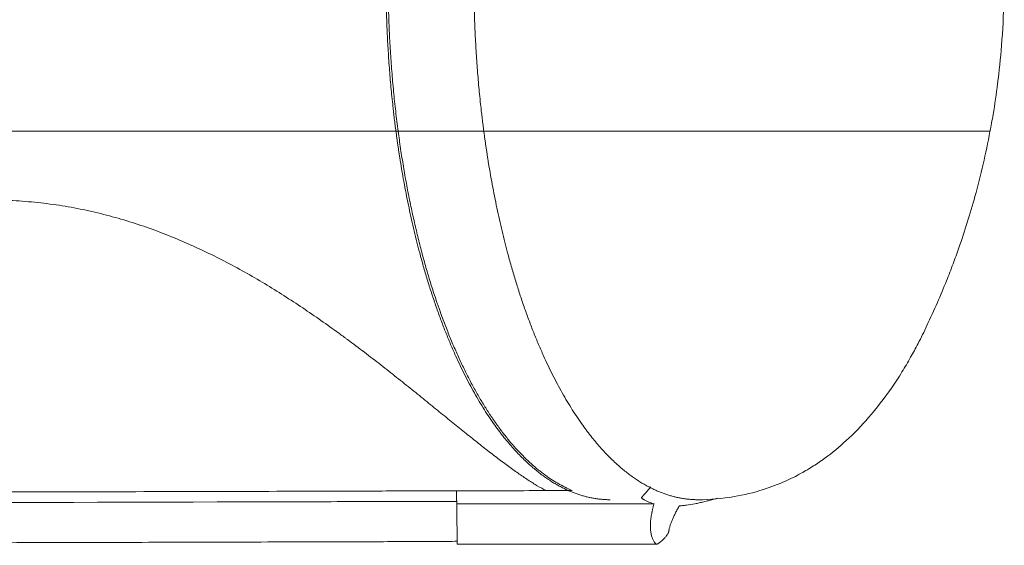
# Model space of a CAD drawing. Header units: millimetres. Extents: x 0 to 594, y 0 to 420.
# Tile 218 of 256: x 323 to 345, y 271 to 283. Entities that reach past the tile are written whole.
import ezdxf

# ---------------------------------------------------------------- set-up
doc = ezdxf.new("R2010")
doc.units = ezdxf.units.MM
doc.layers.add('1', color=7, linetype='Continuous', true_color=0xffffff)

msp = doc.modelspace()

# ---------------------------------------------------------------- linework, layer by layer
at = {"layer": '1', "color": 155, "linetype": 'Continuous', "lineweight": 13}
for p, q in [((331.602, 280.523), (333.602, 280.523)), ((337.474, 272.054), (332.987, 272.054)), ((332.995, 272.008), (332.995, 272.007)), ((332.998, 271.136), (337.529, 271.136))]:
    msp.add_line(p, q, dxfattribs=at)
for points, degree, knots in [([(336.822, 295.902), (336.816, 295.902), (336.81, 295.903), (336.797, 295.905), (336.789, 295.906), (336.766, 295.909), (336.75, 295.91), (336.672, 295.918), (336.61, 295.921), (336.485, 295.922), (336.361, 295.918), (336.175, 295.896), (335.99, 295.858), (335.806, 295.804), (335.622, 295.735), (335.5, 295.678), (335.378, 295.616), (335.318, 295.583), (335.196, 295.51), (335.128, 295.466), (335.057, 295.416), (335.045, 295.408), (335.038, 295.403), (335.034, 295.4), (335.015, 295.387), (335, 295.376), (334.955, 295.342), (334.925, 295.32), (334.836, 295.249), (334.718, 295.15), (334.543, 294.987), (334.371, 294.809), (334.201, 294.616), (334.035, 294.408), (333.926, 294.259), (333.817, 294.105), (333.764, 294.026), (333.657, 293.861), (333.604, 293.777), (333.546, 293.678), (333.539, 293.667), (333.526, 293.645), (333.507, 293.612), (333.461, 293.534), (333.423, 293.466), (333.347, 293.328), (333.247, 293.14), (333.15, 292.944), (333.055, 292.743), (333.008, 292.64), (332.916, 292.431), (332.871, 292.324), (332.782, 292.105), (332.738, 291.994), (332.652, 291.767), (332.61, 291.651), (332.528, 291.415), (332.488, 291.295), (332.438, 291.141), (332.428, 291.111), (332.414, 291.064), (332.409, 291.049), (332.399, 291.018), (332.394, 291.002), (332.37, 290.924), (332.351, 290.861), (332.295, 290.672), (332.222, 290.416), (332.119, 290.023), (332.023, 289.621), (331.963, 289.347), (331.905, 289.069), (331.877, 288.929), (331.824, 288.645), (331.799, 288.502), (331.75, 288.212), (331.727, 288.065), (331.699, 287.88), (331.694, 287.842), (331.687, 287.796), (331.686, 287.786), (331.683, 287.768), (331.679, 287.74), (331.675, 287.712), (331.662, 287.618), (331.652, 287.543), (331.623, 287.318), (331.605, 287.168), (331.571, 286.865), (331.54, 286.561), (331.501, 286.102), (331.47, 285.639), (331.447, 285.173), (331.436, 284.859), (331.429, 284.545), (331.426, 284.387), (331.425, 284.209), (331.425, 284.189), (331.425, 284.159), (331.425, 284.149), (331.425, 284.129), (331.424, 284.08), (331.424, 284.03), (331.425, 283.911), (331.425, 283.832), (331.427, 283.596), (331.43, 283.439), (331.439, 283.125), (331.45, 282.813), (331.474, 282.349), (331.507, 281.887), (331.547, 281.429), (331.579, 281.126), (331.613, 280.824), (331.632, 280.673), (331.652, 280.523)], 3, [0, 0, 0, 0, 0.001803, 0.001803, 0.00428, 0.00428, 0.009234, 0.009234, 0.029049, 0.029049, 0.048865, 0.06868, 0.088495, 0.108311, 0.128126, 0.147941, 0.147941, 0.167757, 0.167757, 0.187572, 0.190049, 0.191287, 0.191287, 0.192526, 0.192526, 0.197479, 0.197479, 0.207387, 0.207387, 0.227202, 0.247018, 0.266833, 0.286648, 0.306464, 0.326279, 0.326279, 0.346094, 0.346094, 0.36591, 0.36591, 0.368387, 0.368387, 0.370864, 0.375817, 0.385725, 0.385725, 0.40554, 0.425356, 0.425356, 0.445171, 0.445171, 0.464986, 0.464986, 0.484802, 0.484802, 0.504617, 0.504617, 0.524432, 0.524432, 0.529386, 0.529386, 0.531863, 0.531863, 0.53434, 0.53434, 0.544248, 0.544248, 0.564063, 0.583878, 0.603694, 0.623509, 0.623509, 0.643324, 0.643324, 0.66314, 0.66314, 0.682955, 0.682955, 0.687909, 0.687909, 0.689147, 0.689147, 0.690386, 0.692863, 0.692863, 0.70277, 0.70277, 0.722586, 0.722586, 0.742401, 0.762216, 0.782031, 0.801847, 0.821662, 0.821662, 0.841477, 0.841477, 0.843954, 0.843954, 0.845193, 0.845193, 0.846431, 0.851385, 0.851385, 0.861293, 0.861293, 0.881108, 0.881108, 0.900923, 0.920739, 0.940554, 0.960369, 0.980185, 0.980185, 1, 1, 1, 1]), ([(345.117, 280.52), (345.142, 280.647), (345.21, 281.008), (345.302, 281.655), (345.393, 282.522), (345.443, 283.494), (345.443, 284.545), (345.388, 285.577), (345.285, 286.532), (345.162, 287.317), (345.044, 287.919), (344.933, 288.411), (344.794, 288.955), (344.592, 289.65), (344.298, 290.507), (343.942, 291.389), (343.604, 292.116), (343.32, 292.654), (343.093, 293.036), (342.883, 293.355), (342.688, 293.624), (342.491, 293.876), (342.248, 294.16), (341.943, 294.475), (341.592, 294.785), (341.238, 295.048), (340.909, 295.254), (340.629, 295.401), (340.357, 295.525), (340.044, 295.646), (339.625, 295.77), (339.091, 295.872), (338.695, 295.898), (338.478, 295.898)], 3, [0, 0, 0, 0, 0.018631, 0.052604, 0.094009, 0.143066, 0.189944, 0.241673, 0.288296, 0.326558, 0.356452, 0.377994, 0.400611, 0.436362, 0.481598, 0.531919, 0.577534, 0.605511, 0.629898, 0.651972, 0.671725, 0.689636, 0.712256, 0.741746, 0.773252, 0.803747, 0.830153, 0.852324, 0.868216, 0.890041, 0.919174, 0.955816, 1, 1, 1, 1]), ([(331.602, 280.523), (331.524, 281.106), (331.375, 282.854), (331.375, 284.023)], 2, [0, 0, 0, 0.343713, 1, 1, 1]), ([(333.602, 280.523), (333.524, 281.106), (333.375, 282.854), (333.375, 284.023)], 2, [0, 0, 0, 0.343721, 1, 1, 1]), ([(333.602, 280.523), (333.524, 281.106), (333.375, 282.854), (333.375, 284.023)], 2, [0, 0, 0, 0.343713, 1, 1, 1]), ([(124.818, 280.534), (125.541, 280.249), (127.307, 279.576), (130.072, 278.617), (133.028, 277.67), (135.779, 276.863), (138.303, 276.185), (140.598, 275.619), (142.661, 275.151), (144.505, 274.766), (146.881, 274.308), (149.898, 273.8), (153.663, 273.286), (157.949, 272.835), (162.736, 272.482), (167.998, 272.24), (173.266, 272.093), (179.976, 271.951), (188.134, 271.791), (197.745, 271.642), (207.364, 271.516), (216.986, 271.414), (229.39, 271.303), (244.577, 271.2), (262.544, 271.131), (276.102, 271.112), (285.253, 271.112), (289.972, 271.115), (294.58, 271.12), (298.984, 271.126), (302.271, 271.131), (304.594, 271.135), (306.113, 271.137), (307.835, 271.14), (309.762, 271.144), (311.894, 271.148), (314.232, 271.153), (316.8, 271.158), (319.602, 271.164), (322.643, 271.171), (325.498, 271.178), (328.127, 271.185), (329.924, 271.191), (331.223, 271.193), (331.994, 271.199), (332.586, 271.191), (332.922, 271.203), (332.997, 271.206)], 3, [0, 0, 0, 0, 0.011301, 0.027478, 0.04249, 0.056339, 0.069024, 0.080349, 0.090551, 0.09963, 0.107586, 0.125527, 0.1438, 0.162396, 0.187643, 0.212894, 0.238126, 0.263341, 0.30921, 0.355096, 0.400986, 0.446877, 0.492766, 0.578427, 0.664088, 0.74975, 0.772365, 0.794979, 0.817248, 0.838264, 0.857982, 0.864259, 0.871491, 0.879701, 0.88889, 0.899057, 0.910202, 0.922326, 0.935791, 0.950287, 0.965814, 0.976628, 0.98789, 0.991523, 0.995199, 0.998919, 1, 1, 1, 1]), ([(332.987, 272.111), (332.896, 272.111), (332.76, 272.111), (332.579, 272.11), (331.761, 272.108), (330.262, 272.104), (322.994, 272.084), (310.639, 272.058), (296.104, 272.035), (284.475, 272.027), (275.754, 272.03), (267.033, 272.044), (258.311, 272.068), (249.59, 272.102), (240.869, 272.148), (232.147, 272.207), (223.426, 272.277), (214.706, 272.359), (205.988, 272.456), (197.273, 272.572), (190.015, 272.686), (184.212, 272.792), (180.588, 272.863), (177.69, 272.924), (174.793, 272.987), (171.173, 273.073), (166.835, 273.218), (162.503, 273.439), (158.181, 273.762), (153.875, 274.213), (150.306, 274.714), (147.466, 275.194), (144.637, 275.727), (141.124, 276.494), (136.951, 277.569), (133.512, 278.588), (130.786, 279.475), (129.115, 280.052), (128.125, 280.408), (127.81, 280.523)], 3, [0, 0, 0, 0, 0.001316, 0.001976, 0.002636, 0.013193, 0.023751, 0.108212, 0.192672, 0.234902, 0.277133, 0.319363, 0.361593, 0.403823, 0.446054, 0.488284, 0.530514, 0.572745, 0.614975, 0.657205, 0.699435, 0.720551, 0.741666, 0.752223, 0.762781, 0.783896, 0.805011, 0.826126, 0.847241, 0.868356, 0.889472, 0.900029, 0.910587, 0.931702, 0.952817, 0.973932, 0.98449, 0.995047, 1, 1, 1, 1]), ([(273.147, 280.523), (273.756, 280.523), (274.365, 280.523), (275.584, 280.523), (276.194, 280.523), (278.022, 280.523), (279.241, 280.523), (282.897, 280.523), (285.335, 280.523), (290.211, 280.523), (292.648, 280.523), (296.305, 280.523), (297.524, 280.523), (299.961, 280.523), (302.399, 280.523), (306.056, 280.523), (308.493, 280.523), (310.931, 280.523), (312.15, 280.523), (314.588, 280.523), (315.807, 280.523), (319.463, 280.523), (321.901, 280.523), (326.776, 280.523), (329.214, 280.523), (331.652, 280.523)], 3, [0, 0, 0, 0, 0.03125, 0.03125, 0.0625, 0.0625, 0.125, 0.125, 0.25, 0.25, 0.375, 0.375, 0.4375, 0.4375, 0.5, 0.5625, 0.625, 0.625, 0.6875, 0.6875, 0.75, 0.75, 0.875, 0.875, 1, 1, 1, 1]), ([(336.478, 272.148), (335.975, 272.148), (334.989, 272.605), (334.061, 273.5), (333.225, 274.799), (332.514, 276.453), (331.956, 278.398), (331.672, 279.994), (331.602, 280.523)], 2, [0, 0, 0, 0.154409, 0.308819, 0.463229, 0.617639, 0.772048, 0.926458, 1, 1, 1]), ([(335.615, 272.356), (335.559, 272.379), (335.449, 272.43), (335.284, 272.519), (335.122, 272.62), (334.961, 272.733), (334.801, 272.859), (334.644, 272.997), (334.487, 273.148), (334.333, 273.311), (334.231, 273.429), (334.13, 273.55), (334.079, 273.613), (334.004, 273.711), (333.979, 273.745), (333.948, 273.787), (333.942, 273.795), (333.929, 273.812), (333.911, 273.838), (333.843, 273.933), (333.733, 274.093), (333.591, 274.317), (333.452, 274.553), (333.316, 274.799), (333.184, 275.057), (333.055, 275.325), (332.972, 275.512), (332.889, 275.702), (332.849, 275.799), (332.769, 275.997), (332.73, 276.097), (332.652, 276.303), (332.614, 276.407), (332.567, 276.541), (332.553, 276.581), (332.539, 276.621), (332.53, 276.648), (332.525, 276.662), (332.502, 276.73), (332.484, 276.784), (332.43, 276.949), (332.36, 277.171), (332.26, 277.512), (332.166, 277.861), (332.076, 278.218), (331.992, 278.582), (331.913, 278.954), (331.864, 279.207), (331.816, 279.463), (331.794, 279.593), (331.75, 279.854), (331.729, 279.986), (331.704, 280.153), (331.697, 280.203), (331.689, 280.253), (331.684, 280.287), (331.682, 280.304), (331.67, 280.388), (331.661, 280.456), (331.652, 280.523)], 3, [0, 0, 0, 0, 0.03125, 0.0625, 0.09375, 0.125, 0.15625, 0.1875, 0.21875, 0.25, 0.28125, 0.28125, 0.3125, 0.3125, 0.328125, 0.328125, 0.332031, 0.332031, 0.335937, 0.34375, 0.375, 0.40625, 0.4375, 0.46875, 0.5, 0.53125, 0.5625, 0.5625, 0.59375, 0.59375, 0.625, 0.625, 0.65625, 0.65625, 0.664062, 0.667969, 0.667969, 0.671875, 0.671875, 0.6875, 0.6875, 0.71875, 0.75, 0.78125, 0.8125, 0.84375, 0.875, 0.90625, 0.90625, 0.9375, 0.9375, 0.96875, 0.96875, 0.976563, 0.980469, 0.980469, 0.984375, 0.984375, 1, 1, 1, 1]), ([(338.478, 272.148), (337.975, 272.148), (336.989, 272.605), (336.061, 273.5), (335.225, 274.799), (334.514, 276.453), (333.956, 278.398), (333.672, 279.994), (333.602, 280.523)], 2, [0, 0, 0, 0.154409, 0.30882, 0.46323, 0.61764, 0.772051, 0.926461, 1, 1, 1]), ([(333.602, 280.523), (333.675, 280.523), (333.749, 280.523), (333.895, 280.523), (333.967, 280.523), (334.113, 280.523), (334.194, 280.523), (334.275, 280.523), (334.293, 280.523), (334.302, 280.523), (334.329, 280.523), (334.347, 280.523), (334.4, 280.523), (334.436, 280.523), (334.542, 280.523), (334.612, 280.523), (334.749, 280.523), (334.818, 280.523), (334.953, 280.523), (335.019, 280.523), (335.151, 280.523), (335.216, 280.523), (335.313, 280.523), (335.353, 280.523), (335.392, 280.523), (335.408, 280.523), (335.416, 280.523), (335.44, 280.523), (335.456, 280.523), (335.534, 280.523), (335.595, 280.523), (335.714, 280.523), (335.772, 280.523), (335.858, 280.523), (335.886, 280.523), (335.927, 280.523), (335.941, 280.523), (335.969, 280.523), (335.996, 280.523), (336.023, 280.523), (336.05, 280.523), (336.063, 280.523), (336.09, 280.523), (336.103, 280.523), (336.129, 280.523), (336.142, 280.523), (336.208, 280.523), (336.261, 280.523), (336.339, 280.523), (336.365, 280.523), (336.417, 280.523), (336.443, 280.523), (336.495, 280.523), (336.521, 280.523), (336.572, 280.523), (336.598, 280.523), (336.649, 280.523), (336.674, 280.523), (336.725, 280.523), (336.751, 280.523), (336.827, 280.523), (336.877, 280.523), (336.978, 280.523), (337.028, 280.523), (337.103, 280.523), (337.128, 280.523), (337.178, 280.523), (337.203, 280.523), (337.426, 280.523), (337.621, 280.523), (338.006, 280.523), (338.195, 280.523), (338.567, 280.523), (338.773, 280.523), (338.975, 280.523), (339.019, 280.523), (339.042, 280.523), (339.108, 280.523), (339.153, 280.523), (339.285, 280.523), (339.373, 280.523), (339.546, 280.523), (339.632, 280.523), (339.802, 280.523), (339.886, 280.523), (340.137, 280.523), (340.3, 280.523), (340.62, 280.523), (340.776, 280.523), (341.006, 280.523), (341.12, 280.523), (341.25, 280.523), (341.305, 280.523), (341.342, 280.523), (341.361, 280.523), (341.525, 280.523), (341.668, 280.523), (341.947, 280.523), (342.083, 280.523), (342.282, 280.523), (342.347, 280.523), (342.476, 280.523), (342.54, 280.523), (342.665, 280.523), (342.727, 280.523), (342.819, 280.523), (342.849, 280.523), (342.909, 280.523), (342.939, 280.523), (343.028, 280.523), (343.086, 280.523), (343.201, 280.523), (343.258, 280.523), (343.368, 280.523), (343.423, 280.523), (343.53, 280.523), (343.582, 280.523), (343.684, 280.523), (343.734, 280.523), (343.832, 280.523), (343.88, 280.523), (344.02, 280.523), (344.109, 280.523), (344.278, 280.523), (344.359, 280.523), (344.454, 280.523), (344.473, 280.523), (344.51, 280.523), (344.528, 280.523), (344.582, 280.523), (344.617, 280.523), (344.718, 280.523), (344.782, 280.523), (344.855, 280.523), (344.877, 280.523), (344.899, 280.523), (344.913, 280.523), (344.919, 280.523), (344.94, 280.523), (344.954, 280.523), (344.979, 280.523), (344.992, 280.523), (345.015, 280.523), (345.025, 280.523), (345.045, 280.523), (345.054, 280.523), (345.079, 280.523), (345.092, 280.523), (345.102, 280.523), (345.103, 280.523), (345.104, 280.523), (345.106, 280.523), (345.109, 280.523), (345.112, 280.523), (345.117, 280.523), (345.119, 280.523), (345.121, 280.523), (345.121, 280.523), (345.121, 280.523)], 3, [0, 0, 0, 0, 0.009352, 0.009352, 0.018705, 0.018705, 0.028057, 0.029226, 0.029226, 0.030395, 0.030395, 0.032733, 0.032733, 0.037409, 0.037409, 0.046761, 0.046761, 0.056114, 0.056114, 0.065466, 0.065466, 0.074818, 0.074818, 0.079494, 0.080663, 0.080663, 0.081832, 0.081832, 0.08417, 0.08417, 0.093523, 0.093523, 0.102875, 0.102875, 0.107551, 0.107551, 0.109889, 0.109889, 0.112227, 0.114565, 0.114565, 0.116903, 0.116903, 0.119241, 0.119241, 0.121579, 0.121579, 0.130932, 0.130932, 0.135608, 0.135608, 0.140284, 0.140284, 0.14496, 0.14496, 0.149636, 0.149636, 0.154312, 0.154312, 0.158988, 0.158988, 0.168341, 0.168341, 0.177693, 0.177693, 0.182369, 0.182369, 0.187045, 0.187045, 0.224454, 0.224454, 0.261863, 0.261863, 0.299272, 0.303949, 0.303949, 0.308625, 0.308625, 0.317977, 0.317977, 0.336681, 0.336681, 0.355386, 0.355386, 0.37409, 0.37409, 0.4115, 0.4115, 0.448909, 0.448909, 0.467613, 0.476965, 0.481642, 0.481642, 0.486318, 0.486318, 0.523727, 0.523727, 0.561136, 0.561136, 0.57984, 0.57984, 0.598545, 0.598545, 0.617249, 0.617249, 0.626602, 0.626602, 0.635954, 0.635954, 0.654658, 0.654658, 0.673363, 0.673363, 0.692067, 0.692067, 0.710772, 0.710772, 0.729476, 0.729476, 0.748181, 0.748181, 0.78559, 0.78559, 0.822999, 0.822999, 0.832351, 0.832351, 0.841704, 0.841704, 0.860408, 0.860408, 0.897817, 0.897817, 0.907169, 0.911846, 0.911846, 0.916522, 0.916522, 0.925874, 0.925874, 0.935226, 0.935226, 0.944578, 0.944578, 0.953931, 0.953931, 0.972635, 0.972635, 0.973804, 0.973804, 0.974973, 0.977311, 0.981988, 0.981988, 0.99134, 0.99134, 1, 1, 1, 1]), ([(338.478, 272.148), (337.975, 272.148), (336.989, 272.605), (336.061, 273.5), (335.225, 274.799), (334.514, 276.453), (333.956, 278.398), (333.672, 279.994), (333.602, 280.523)], 2, [0, 0, 0, 0.154409, 0.308819, 0.463229, 0.617639, 0.772048, 0.926458, 1, 1, 1]), ([(338.478, 272.148), (338.755, 272.148), (339.254, 272.191), (339.919, 272.352), (340.427, 272.547), (340.802, 272.733), (341.096, 272.908), (341.444, 273.145), (341.883, 273.506), (342.383, 274.024), (342.797, 274.558), (343.105, 275.031), (343.306, 275.37), (343.496, 275.72), (343.7, 276.135), (343.917, 276.613), (344.114, 277.084), (344.276, 277.502), (344.438, 277.946), (344.605, 278.449), (344.791, 279.081), (344.967, 279.77), (345.07, 280.268), (345.117, 280.519)], 3, [0, 0, 0, 0, 0.084312, 0.153716, 0.208345, 0.248881, 0.282013, 0.313006, 0.373143, 0.443148, 0.522102, 0.560984, 0.594058, 0.623404, 0.659661, 0.703755, 0.74373, 0.774032, 0.801868, 0.846623, 0.891645, 0.945993, 1, 1, 1, 1]), ([(322.385, 278.959), (322.578, 278.959), (322.769, 278.953), (323.149, 278.932), (323.337, 278.916), (323.709, 278.874), (323.893, 278.849), (324.258, 278.788), (324.439, 278.753), (324.797, 278.674), (324.974, 278.63), (325.325, 278.534), (325.499, 278.483), (325.842, 278.371), (326.012, 278.312), (326.348, 278.186), (326.514, 278.12), (326.842, 277.981), (327.005, 277.909), (327.326, 277.759), (327.484, 277.681), (327.797, 277.52), (327.952, 277.437), (328.258, 277.268), (328.409, 277.181), (328.707, 277.004), (328.854, 276.913), (329.144, 276.73), (329.287, 276.637), (329.569, 276.449), (329.708, 276.354), (329.982, 276.163), (330.117, 276.067), (330.317, 275.923), (330.383, 275.875), (330.465, 275.814), (330.481, 275.802), (330.514, 275.778), (330.563, 275.742), (330.611, 275.706), (330.773, 275.585), (330.9, 275.488), (331.15, 275.296), (331.272, 275.201), (331.514, 275.011), (331.633, 274.917), (331.866, 274.731), (331.981, 274.638), (332.206, 274.457), (332.316, 274.368), (332.533, 274.192), (332.639, 274.106), (332.847, 273.937), (332.949, 273.855), (333.148, 273.694), (333.343, 273.537), (333.623, 273.316), (333.889, 273.11), (334.058, 272.983), (334.222, 272.863), (334.302, 272.805), (334.457, 272.697), (334.533, 272.646), (334.679, 272.55), (334.75, 272.506), (334.887, 272.425), (334.953, 272.388), (335.017, 272.355)], 3, [0, 0, 0, 0, 0.03125, 0.03125, 0.0625, 0.0625, 0.09375, 0.09375, 0.125, 0.125, 0.15625, 0.15625, 0.1875, 0.1875, 0.21875, 0.21875, 0.25, 0.25, 0.28125, 0.28125, 0.3125, 0.3125, 0.34375, 0.34375, 0.375, 0.375, 0.40625, 0.40625, 0.4375, 0.4375, 0.46875, 0.46875, 0.5, 0.5, 0.515625, 0.515625, 0.519531, 0.519531, 0.523437, 0.53125, 0.53125, 0.5625, 0.5625, 0.59375, 0.59375, 0.625, 0.625, 0.65625, 0.65625, 0.6875, 0.6875, 0.71875, 0.71875, 0.75, 0.75, 0.78125, 0.8125, 0.84375, 0.875, 0.875, 0.90625, 0.90625, 0.9375, 0.9375, 0.96875, 0.96875, 1, 1, 1, 1]), ([(337.474, 272.054), (337.427, 272.067), (337.383, 272.083), (337.32, 272.111), (337.299, 272.121), (337.27, 272.137), (337.26, 272.142), (337.245, 272.151), (337.241, 272.154), (337.231, 272.159), (337.226, 272.162), (337.219, 272.167), (337.217, 272.168), (337.212, 272.171), (337.208, 272.174), (337.202, 272.178), (337.198, 272.18), (337.196, 272.182), (337.195, 272.183), (337.193, 272.184), (337.192, 272.185), (337.19, 272.186), (337.189, 272.187), (337.188, 272.188), (337.187, 272.188), (337.186, 272.189), (337.185, 272.19), (337.184, 272.19), (337.184, 272.191), (337.184, 272.191), (337.184, 272.191), (337.184, 272.191), (337.184, 272.191), (337.184, 272.191), (337.184, 272.191), (337.184, 272.191), (337.183, 272.191), (337.183, 272.191), (337.183, 272.191), (337.183, 272.191), (337.183, 272.191), (337.183, 272.191), (337.183, 272.191), (337.184, 272.191), (337.184, 272.191), (337.184, 272.191), (337.184, 272.191), (337.184, 272.192), (337.184, 272.192), (337.184, 272.192), (337.184, 272.192), (337.184, 272.192), (337.184, 272.192), (337.184, 272.192), (337.184, 272.192), (337.184, 272.193), (337.185, 272.193), (337.185, 272.193), (337.185, 272.194), (337.186, 272.194), (337.186, 272.194), (337.186, 272.195), (337.186, 272.195), (337.188, 272.197), (337.19, 272.199), (337.197, 272.208), (337.204, 272.215), (337.216, 272.229), (337.247, 272.264), (337.278, 272.299), (337.328, 272.356), (337.353, 272.384), (337.386, 272.421), (337.394, 272.431), (337.402, 272.44)], 3, [0, 0, 0, 0, 0.324675, 0.324675, 0.487013, 0.487013, 0.568182, 0.568182, 0.608766, 0.608766, 0.649351, 0.649351, 0.669643, 0.669643, 0.689935, 0.710227, 0.720373, 0.720373, 0.730519, 0.730519, 0.740666, 0.740666, 0.745739, 0.745739, 0.750812, 0.755885, 0.758421, 0.75969, 0.760324, 0.760641, 0.760641, 0.760799, 0.760799, 0.760958, 0.761592, 0.761592, 0.76175, 0.76175, 0.76183, 0.76183, 0.761909, 0.761909, 0.762068, 0.762068, 0.762226, 0.762226, 0.762385, 0.762385, 0.762543, 0.762543, 0.76286, 0.76286, 0.763177, 0.763177, 0.763494, 0.763494, 0.764128, 0.764128, 0.764763, 0.764763, 0.765397, 0.765397, 0.766031, 0.766031, 0.771104, 0.771104, 0.791396, 0.791396, 0.811688, 0.892857, 0.892857, 0.974026, 0.974026, 1, 1, 1, 1]), ([(241.883, 272.384), (243.781, 272.373), (245.679, 272.363), (248.526, 272.349), (249.475, 272.344), (251.373, 272.336), (252.322, 272.332), (255.169, 272.32), (257.067, 272.313), (260.862, 272.301), (262.76, 272.295), (266.556, 272.286), (268.454, 272.282), (272.25, 272.275), (274.148, 272.273), (277.943, 272.269), (279.841, 272.268), (282.688, 272.268), (283.637, 272.268), (285.535, 272.268), (286.484, 272.269), (289.331, 272.27), (291.228, 272.272), (295.024, 272.275), (296.922, 272.278), (300.718, 272.282), (302.616, 272.285), (306.411, 272.291), (308.309, 272.294), (312.105, 272.301), (314.003, 272.305), (317.799, 272.312), (319.696, 272.316), (323.492, 272.325), (325.39, 272.33), (328.237, 272.337), (329.186, 272.34), (330.609, 272.344), (331.321, 272.346), (332.033, 272.348), (332.388, 272.349), (332.507, 272.349), (332.685, 272.35), (332.744, 272.35), (332.863, 272.35), (332.922, 272.35), (332.982, 272.351)], 3, [0, 0, 0, 0, 0.0625, 0.0625, 0.09375, 0.09375, 0.125, 0.125, 0.1875, 0.1875, 0.25, 0.25, 0.3125, 0.3125, 0.375, 0.375, 0.4375, 0.4375, 0.46875, 0.46875, 0.5, 0.5, 0.5625, 0.5625, 0.625, 0.625, 0.6875, 0.6875, 0.75, 0.75, 0.8125, 0.8125, 0.875, 0.875, 0.9375, 0.9375, 0.96875, 0.96875, 0.984375, 0.992188, 0.992188, 0.996094, 0.996094, 0.998047, 0.998047, 1, 1, 1, 1]), ([(332.982, 272.351), (332.982, 272.333), (332.982, 272.306), (332.982, 272.279), (332.982, 272.266), (332.982, 272.261), (332.982, 272.256), (332.982, 272.254), (332.982, 272.252), (332.982, 272.252), (332.982, 272.251), (332.982, 272.251), (332.982, 272.25), (332.982, 272.25), (332.982, 272.25), (332.982, 272.25), (332.982, 272.25), (332.982, 272.249), (332.982, 272.249), (332.982, 272.249), (332.982, 272.249), (332.982, 272.249), (332.982, 272.249), (332.982, 272.249), (332.982, 272.249), (332.982, 272.248), (332.982, 272.248), (332.982, 272.248), (332.982, 272.248), (332.982, 272.248), (332.982, 272.248), (332.982, 272.248), (332.982, 272.248), (332.982, 272.248), (332.982, 272.248), (332.982, 272.248), (332.982, 272.248), (332.982, 272.248), (332.982, 272.248), (332.982, 272.248)], 3, [0, 0, 0, 0, 0.5, 0.75, 0.75, 0.875, 0.875, 0.90625, 0.921875, 0.921875, 0.929687, 0.929687, 0.9375, 0.9375, 0.941406, 0.941406, 0.945312, 0.945312, 0.949219, 0.949219, 0.953125, 0.953125, 0.955078, 0.955078, 0.957031, 0.957031, 0.958984, 0.958984, 0.960937, 0.960937, 0.964844, 0.964844, 0.96875, 0.96875, 0.976562, 0.976562, 0.984375, 0.984375, 1, 1, 1, 1]), ([(332.982, 272.248), (332.982, 272.285), (332.982, 272.341), (332.982, 272.35)], 2, [0, 0, 0, 0.833105, 1, 1, 1]), ([(332.987, 272.054), (332.985, 272.09), (332.983, 272.158), (332.982, 272.166), (332.982, 272.177), (332.982, 272.184), (332.982, 272.188), (332.982, 272.189), (332.982, 272.19), (332.982, 272.191), (332.982, 272.191), (332.982, 272.191), (332.982, 272.191), (332.982, 272.191), (332.982, 272.191), (332.982, 272.191), (332.982, 272.191), (332.982, 272.191), (332.982, 272.191), (332.982, 272.192), (332.982, 272.192), (332.982, 272.192), (332.982, 272.193), (332.982, 272.194), (332.982, 272.198), (332.982, 272.201), (332.982, 272.202), (332.982, 272.213), (332.982, 272.225), (332.982, 272.242), (332.982, 272.248)], 2, [0, 0, 0, 0.719145, 0.809038, 0.809038, 0.898931, 0.921404, 0.932641, 0.938259, 0.943878, 0.94458, 0.945282, 0.945633, 0.945635, 0.945636, 0.945639, 0.945644, 0.945655, 0.945677, 0.945721, 0.945809, 0.945984, 0.946687, 0.948091, 0.949496, 0.955114, 0.955114, 0.966351, 0.966351, 0.988824, 1, 1, 1]), ([(338.908, 272.184), (338.895, 272.18), (338.882, 272.176), (338.851, 272.166), (338.797, 272.15), (338.744, 272.135), (338.674, 272.117), (338.64, 272.108), (338.571, 272.091), (338.538, 272.083), (338.471, 272.068), (338.438, 272.062), (338.339, 272.043), (338.275, 272.032), (338.182, 272.02), (338.151, 272.016), (338.105, 272.012), (338.09, 272.01), (338.073, 272.009), (338.072, 272.009), (338.068, 272.009), (338.066, 272.008), (338.062, 272.008), (338.06, 272.008), (338.058, 272.008), (338.058, 272.008), (338.057, 272.008), (338.055, 272.008), (338.054, 272.007), (338.053, 272.007), (338.052, 272.007), (338.052, 272.007), (338.051, 272.007), (338.051, 272.007), (338.05, 272.007), (338.05, 272.007), (338.05, 272.007), (338.05, 272.007), (338.049, 272.007), (338.049, 272.007), (338.049, 272.007), (338.049, 272.007), (338.049, 272.007), (338.049, 272.007), (338.049, 272.007), (338.048, 272.007), (338.048, 272.007), (338.048, 272.006), (338.048, 272.006), (338.048, 272.006), (338.048, 272.006), (338.048, 272.006), (338.048, 272.006), (338.048, 272.005), (338.047, 272.005), (338.047, 272.005), (338.047, 272.004), (338.046, 272.003), (338.046, 272.002), (338.045, 272), (338.043, 271.998), (338.038, 271.988), (338.033, 271.979), (338.021, 271.958), (338.013, 271.945), (337.998, 271.917), (337.991, 271.903), (337.98, 271.883), (337.975, 271.873), (337.97, 271.863), (337.966, 271.856), (337.965, 271.853), (337.956, 271.836), (337.95, 271.823), (337.931, 271.784), (337.919, 271.758), (337.896, 271.708), (337.886, 271.684), (337.867, 271.636), (337.858, 271.613), (337.843, 271.568), (337.836, 271.546), (337.827, 271.514), (337.824, 271.503), (337.821, 271.49), (337.82, 271.487), (337.819, 271.482), (337.819, 271.48), (337.817, 271.472), (337.816, 271.467), (337.814, 271.457), (337.813, 271.452), (337.811, 271.442), (337.81, 271.438), (337.809, 271.43), (337.809, 271.428), (337.808, 271.425), (337.808, 271.423), (337.808, 271.421), (337.807, 271.42), (337.807, 271.416), (337.807, 271.414), (337.805, 271.409), (337.804, 271.406), (337.803, 271.402), (337.803, 271.401), (337.802, 271.4), (337.802, 271.399), (337.801, 271.397), (337.8, 271.395), (337.797, 271.39), (337.796, 271.387), (337.792, 271.38), (337.79, 271.376), (337.787, 271.371), (337.786, 271.369), (337.783, 271.365), (337.782, 271.364), (337.776, 271.354), (337.771, 271.347), (337.763, 271.336), (337.76, 271.332), (337.756, 271.326), (337.754, 271.324), (337.751, 271.321), (337.75, 271.319), (337.742, 271.309), (337.736, 271.302), (337.724, 271.287), (337.717, 271.28), (337.707, 271.269), (337.704, 271.266), (337.699, 271.26), (337.697, 271.259), (337.694, 271.255), (337.689, 271.25), (337.68, 271.242), (337.674, 271.235), (337.663, 271.225), (337.657, 271.219), (337.648, 271.211), (337.646, 271.21), (337.643, 271.207), (337.641, 271.205), (337.636, 271.201), (337.626, 271.192), (337.61, 271.179), (337.597, 271.17), (337.587, 271.163), (337.584, 271.161), (337.58, 271.158), (337.578, 271.157), (337.575, 271.155), (337.573, 271.154), (337.566, 271.15), (337.56, 271.146), (337.552, 271.142), (337.549, 271.141), (337.545, 271.14), (337.544, 271.139), (337.542, 271.139), (337.542, 271.138), (337.54, 271.138), (337.538, 271.137), (337.535, 271.137), (337.531, 271.136), (337.529, 271.136), (337.526, 271.136), (337.525, 271.136), (337.523, 271.136), (337.523, 271.137), (337.521, 271.137), (337.519, 271.138), (337.518, 271.14), (337.517, 271.14), (337.516, 271.141), (337.515, 271.142), (337.514, 271.144), (337.513, 271.144), (337.513, 271.145), (337.513, 271.145), (337.511, 271.148), (337.509, 271.15), (337.505, 271.155), (337.503, 271.157), (337.498, 271.164), (337.494, 271.168), (337.488, 271.178), (337.484, 271.183), (337.468, 271.207), (337.456, 271.229), (337.436, 271.274), (337.427, 271.298), (337.418, 271.33), (337.416, 271.336), (337.414, 271.346), (337.413, 271.35), (337.411, 271.356), (337.407, 271.373), (337.404, 271.39), (337.397, 271.433), (337.394, 271.462), (337.391, 271.524), (337.39, 271.557), (337.392, 271.607), (337.393, 271.624), (337.396, 271.659), (337.401, 271.712), (337.411, 271.787), (337.423, 271.846), (337.428, 271.871), (337.429, 271.876), (337.431, 271.886), (337.434, 271.901), (337.447, 271.958), (337.461, 272.011), (337.474, 272.054)], 3, [0, 0, 0, 0, 0.014659, 0.014659, 0.034768, 0.074986, 0.074986, 0.115204, 0.115204, 0.155422, 0.155422, 0.19564, 0.19564, 0.276076, 0.276076, 0.316294, 0.316294, 0.336403, 0.336403, 0.338917, 0.338917, 0.341431, 0.341431, 0.343944, 0.343944, 0.344573, 0.344573, 0.345201, 0.346458, 0.346458, 0.346772, 0.346772, 0.347086, 0.347715, 0.347715, 0.347872, 0.34795, 0.34795, 0.348029, 0.348029, 0.348107, 0.348107, 0.348186, 0.348186, 0.348264, 0.348264, 0.348304, 0.348304, 0.348343, 0.348343, 0.348422, 0.348422, 0.3485, 0.3485, 0.348657, 0.348657, 0.348971, 0.348971, 0.3496, 0.3496, 0.350228, 0.351485, 0.356512, 0.356512, 0.366567, 0.366567, 0.376621, 0.376621, 0.381649, 0.384162, 0.384162, 0.386676, 0.386676, 0.39673, 0.39673, 0.416839, 0.416839, 0.436948, 0.436948, 0.457057, 0.457057, 0.477166, 0.477166, 0.487221, 0.487221, 0.489734, 0.489734, 0.492248, 0.492248, 0.497275, 0.497275, 0.502302, 0.502302, 0.50733, 0.50733, 0.509843, 0.509843, 0.5111, 0.5111, 0.512357, 0.512357, 0.514871, 0.514871, 0.517384, 0.517384, 0.518013, 0.518013, 0.518641, 0.518641, 0.519898, 0.519898, 0.522411, 0.522411, 0.524925, 0.524925, 0.526182, 0.526182, 0.527439, 0.527439, 0.532466, 0.532466, 0.53498, 0.53498, 0.536236, 0.536236, 0.537493, 0.537493, 0.54252, 0.54252, 0.547548, 0.547548, 0.550061, 0.550061, 0.551318, 0.551318, 0.552575, 0.555089, 0.557602, 0.557602, 0.562629, 0.562629, 0.563886, 0.563886, 0.565143, 0.565143, 0.567657, 0.572684, 0.577711, 0.577711, 0.580225, 0.580225, 0.581482, 0.581482, 0.582738, 0.582738, 0.587766, 0.587766, 0.590279, 0.590279, 0.591536, 0.591536, 0.592165, 0.592165, 0.592793, 0.595307, 0.595307, 0.59782, 0.59782, 0.599077, 0.599077, 0.600334, 0.600334, 0.602847, 0.602847, 0.604104, 0.604104, 0.605361, 0.606618, 0.607246, 0.607246, 0.607875, 0.607875, 0.612902, 0.612902, 0.617929, 0.617929, 0.627984, 0.627984, 0.638038, 0.638038, 0.678256, 0.678256, 0.718474, 0.718474, 0.728529, 0.728529, 0.733556, 0.733556, 0.738583, 0.758692, 0.758692, 0.79891, 0.79891, 0.839128, 0.839128, 0.859237, 0.859237, 0.879346, 0.919564, 0.939673, 0.939673, 0.9447, 0.9447, 0.949728, 0.959782, 1, 1, 1, 1]), ([(332.998, 271.136), (332.998, 271.136), (332.998, 271.136), (332.998, 271.14), (332.998, 271.144), (332.998, 271.147), (332.997, 271.148), (332.997, 271.174), (332.995, 271.255), (332.992, 271.456), (332.989, 271.824), (332.987, 272.054)], 2, [0, 0, 0, 0.001975, 0.012942, 0.019209, 0.025476, 0.030177, 0.034877, 0.122615, 0.298092, 0.649046, 1, 1, 1])]:
    msp.add_open_spline(points, degree=degree, knots=knots, dxfattribs=at)
for points in [[(335.017, 272.355), (334.339, 272.353), (333.66, 272.351), (332.982, 272.35)], [(332.982, 272.351), (332.982, 272.35), (332.982, 272.35), (332.982, 272.35)], [(335.615, 272.356), (335.416, 272.356), (335.217, 272.355), (335.017, 272.355)]]:
    msp.add_open_spline(points, degree=3, dxfattribs=at)

doc.saveas('drawing.dxf')
